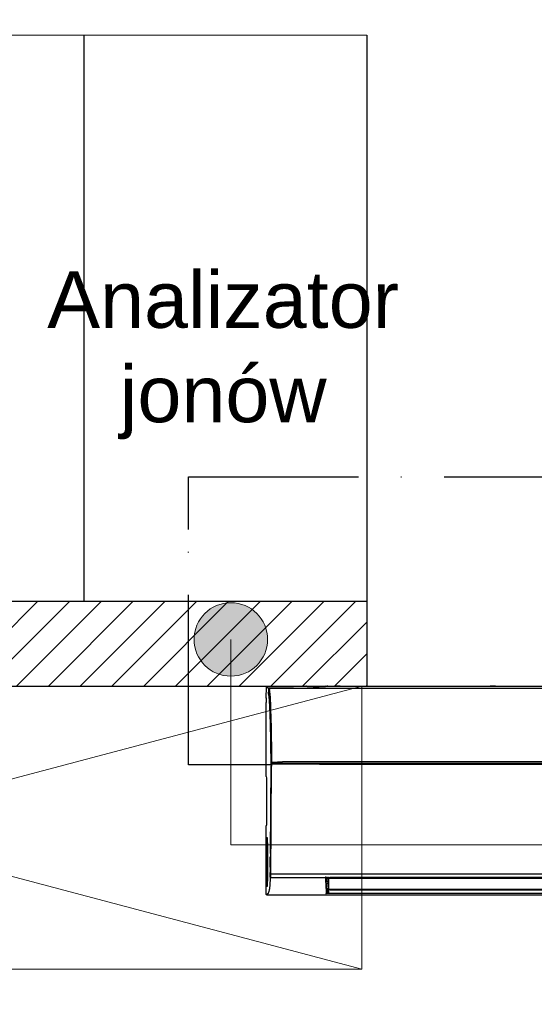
# Model space of a CAD drawing. Header units: millimetres. Extents: x 24385 to 79107, y -56478 to -23676.
# Tile 182 of 256: x 27135 to 27207, y -25763 to -25624. Entities that reach past the tile are written whole.
import ezdxf

# ---------------------------------------------------------------- set-up
doc = ezdxf.new("R2010")
doc.units = ezdxf.units.MM
doc.header["$LTSCALE"] = 2
doc.linetypes.add('ACAD_ISO10W100', pattern=[18, 12, -3, 0, -3])
for name, color, linetype, lineweight in [('0_OPIS', 7, 'Continuous', 13), ('3DPLAN_A_TABELKA POMIESZCZEŃ', 7, 'Continuous', 0), ('A_MEBLE', 9, 'Continuous', 5), ('A_TXT', 7, 'Continuous', 0), ('AW_MEB_KUCH', 23, 'Continuous', 0), ('Opisy', 7, 'Continuous', 13)]:
    doc.layers.add(name, color=color, linetype=linetype, lineweight=lineweight)
doc.layers.add('1', color=7, linetype='Continuous', true_color=0xffffff)
for name, color, linetype in [('3DPLAN_A_KRESKOWANIE 1', 253, 'Continuous'), ('3DPLAN_A_OPIS', 8, 'Continuous'), ('3DPLAN_K_NOŚNA', 7, 'Continuous'), ('IS_KLIM_urządzenia', 3, 'Continuous')]:
    doc.layers.add(name, color=color, linetype=linetype)
doc.layers.add('kanalizacja pod stropem skropliny', color=7, linetype='Continuous', lineweight=30, true_color=0x60bb04)
doc.styles.add('ARIAL', font='arial.ttf')

# ---------------------------------------------------------------- blocks, each defined once
blk = doc.blocks.new('scienna')
at = {"layer": '1', "color": 3, "linetype": 'Continuous'}
for p, q in [((37481.39, 3090.38), (37490.97, 3090.38)), ((37486.7, 3090.32), (37486.7, 3090.36)), ((37486.76, 3090.37), (37486.9, 3090.37)), ((37486.96, 3090.36), (37486.96, 3090.32)), ((37489.69, 3090.32), (37489.69, 3090.36)), ((37489.74, 3090.37), (37489.89, 3090.37)), ((37489.94, 3090.36), (37489.94, 3090.32)), ((37490.63, 3090.37), (37490.97, 3090.37)), ((37490.97, 3090.39), (37491.71, 3090.39)), ((37491.71, 3090.39), (37490.97, 3090.39)), ((37490.97, 3090.38), (37490.97, 3090.39)), ((37490.97, 3090.38), (37490.97, 3090.35)), ((37491.71, 3090.38), (37512.91, 3090.38)), ((37491.71, 3090.37), (37491.9, 3090.37)), ((37512.61, 3090.37), (37512.91, 3090.37)), ((37513.66, 3090.39), (37512.91, 3090.39)), ((37513.66, 3090.38), (37543.67, 3090.38)), ((37513.66, 3090.37), (37513.88, 3090.37)), ((37481.27, 3088.71), (37481.29, 3090.28)), ((37481.31, 3090.35), (37481.52, 3090.14)), ((37481.56, 3090), (37481.56, 3089.48)), ((37481.58, 3089.49), (37481.58, 3089.49)), ((37481.65, 3089.97), (37481.7, 3089.89)), ((37481.66, 3090.09), (37575.68, 3090.09)), ((37485.09, 3090.09), (37481.69, 3090.09)), ((37481.69, 3090.09), (37481.69, 3090.09)), ((37486.71, 3090.32), (37486.71, 3090.35)), ((37486.95, 3090.35), (37486.94, 3090.29)), ((37488.73, 3090.3), (37487.91, 3090.3)), ((37488.73, 3090.3), (37487.91, 3090.3)), ((37487.91, 3090.3), (37488.73, 3090.3)), ((37487.91, 3090.3), (37487.91, 3090.3)), ((37489.7, 3090.29), (37489.69, 3090.35)), ((37489.94, 3090.35), (37489.94, 3090.32)), ((37490.51, 3090.35), (37490.51, 3090.35)), ((37491.89, 3090.35), (37490.63, 3090.35)), ((37491.89, 3090.35), (37490.63, 3090.35)), ((37490.63, 3090.35), (37490.63, 3090.35)), ((37512.49, 3090.35), (37512.49, 3090.35)), ((37513.87, 3090.35), (37512.61, 3090.35)), ((37513.87, 3090.35), (37512.61, 3090.35)), ((37512.61, 3090.35), (37512.61, 3090.35)), ((37481.27, 3077.66), (37481.27, 3088.07)), ((37482.02, 3079.36), (37482.01, 3079.07)), ((37482.02, 3079.39), (37482.02, 3079.42)), ((37482.11, 3079.65), (37482.8, 3079.65)), ((37482.11, 3079.5), (37575.17, 3079.5)), ((37482.11, 3079.39), (37488.79, 3079.38)), ((37573.7, 3079.69), (37483.58, 3079.69)), ((37488.79, 3079.38), (37568.48, 3079.38)), ((37481.85, 3066.75), (37481.94, 3079.14)), ((37481.96, 3079.07), (37481.86, 3063.48)), ((37481.91, 3063.9), (37482.01, 3079.07)), ((37481.96, 3079.07), (37481.97, 3079.07)), ((37481.28, 3077.11), (37481.28, 3071.14)), ((37481.27, 3060.95), (37481.27, 3070.59)), ((37481.38, 3068.96), (37481.28, 3068.96)), ((37481.28, 3068.76), (37481.28, 3068.93)), ((37481.39, 3068.73), (37481.28, 3068.73)), ((37481.3, 3068.95), (37481.39, 3068.94)), ((37481.35, 3068.74), (37481.3, 3068.73)), ((37481.35, 3068.74), (37481.39, 3068.74)), ((37481.39, 3068.91), (37481.36, 3068.77)), ((37481.35, 3067.81), (37481.28, 3067.81)), ((37481.28, 3067.6), (37481.28, 3067.78)), ((37481.32, 3067.57), (37481.28, 3067.57)), ((37481.3, 3067.81), (37481.35, 3067.8)), ((37481.33, 3067.58), (37481.3, 3067.57)), ((37481.33, 3067.56), (37481.33, 3067.56)), ((37481.35, 3067.58), (37481.34, 3067.58)), ((37481.35, 3067.77), (37481.35, 3067.61)), ((37481.85, 3066.75), (37481.89, 3066.7)), ((37481.28, 3065.71), (37481.32, 3065.71)), ((37481.28, 3065.49), (37481.28, 3065.68)), ((37481.31, 3065.46), (37481.28, 3065.46)), ((37481.3, 3065.71), (37481.32, 3065.71)), ((37481.83, 3065.51), (37481.83, 3066.28)), ((37481.83, 3063.43), (37481.84, 3064.73)), ((37481.88, 3064.77), (37481.84, 3064.73)), ((37481.3, 3063.83), (37481.28, 3063.83)), ((37481.28, 3063.63), (37481.28, 3063.8)), ((37481.3, 3063.6), (37481.28, 3063.6)), ((37481.9, 3063.85), (37482, 3063.85)), ((37489.57, 3063.32), (37481.93, 3063.32)), ((37481.95, 3063.36), (37575.32, 3063.36)), ((37482, 3063.85), (37488.79, 3063.85)), ((37488.79, 3063.85), (37568.48, 3063.85)), ((37489.83, 3063.35), (37489.73, 3063.35)), ((37489.73, 3063.35), (37489.81, 3063.35)), ((37489.75, 3063.35), (37489.74, 3062.82)), ((37489.74, 3062.53), (37489.74, 3062.8)), ((37489.74, 3062.8), (37489.74, 3062.8)), ((37489.79, 3062.55), (37490.02, 3062.55)), ((37489.84, 3062.82), (37490.02, 3062.82)), ((37489.85, 3063.33), (37490.02, 3063.33)), ((37489.9, 3063.36), (37489.87, 3063.36)), ((37490.05, 3063.35), (37490.08, 3063.23)), ((37490.07, 3063.21), (37490.07, 3061.72)), ((37567.1, 3063.36), (37490.24, 3063.36)), ((37490.26, 3063.26), (37567.08, 3063.26)), ((37481.28, 3062.33), (37481.3, 3062.33)), ((37481.28, 3062.14), (37481.28, 3062.3)), ((37481.28, 3062.11), (37481.38, 3062.11)), ((37481.3, 3062.33), (37481.35, 3062.32)), ((37481.39, 3062.13), (37481.3, 3062.11)), ((37481.33, 3062.33), (37481.35, 3062.33)), ((37481.37, 3062.32), (37481.35, 3062.32)), ((37481.36, 3062.29), (37481.39, 3062.15)), ((37481.38, 3062.33), (37481.37, 3062.34)), ((37481.38, 3062.33), (37481.39, 3062.33)), ((37489.72, 3062.08), (37489.74, 3062.08)), ((37489.72, 3062.07), (37489.74, 3062.07)), ((37489.73, 3061.81), (37490.04, 3061.82)), ((37489.74, 3062.5), (37489.74, 3062.07)), ((37489.74, 3062.07), (37489.74, 3061.87)), ((37489.82, 3061.77), (37489.75, 3061.77)), ((37489.76, 3061.72), (37489.82, 3061.72)), ((37489.77, 3061.6), (37489.77, 3061.7)), ((37489.77, 3061.6), (37489.77, 3061.57)), ((37489.77, 3061.57), (37489.77, 3061.56)), ((37489.77, 3061.48), (37489.77, 3061.53)), ((37489.77, 3061.45), (37489.77, 3061.45)), ((37489.77, 3061.41), (37489.77, 3061.45)), ((37489.77, 3061.39), (37489.77, 3061.41)), ((37489.77, 3061.39), (37489.77, 3061.36)), ((37489.77, 3061.36), (37489.77, 3061.35)), ((37489.77, 3061.28), (37489.77, 3061.32)), ((37489.77, 3061.27), (37489.77, 3061.25)), ((37489.77, 3061.22), (37489.77, 3061.2)), ((37489.8, 3061.24), (37490.05, 3061.24)), ((37489.82, 3061.75), (37489.82, 3061.81)), ((37489.82, 3061.81), (37489.82, 3061.77)), ((37489.82, 3061.72), (37489.82, 3061.77)), ((37490.02, 3061.75), (37489.82, 3061.75)), ((37489.82, 3061.75), (37489.82, 3061.74)), ((37490.01, 3061.74), (37489.82, 3061.74)), ((37489.82, 3061.7), (37489.82, 3061.74)), ((37489.82, 3061.72), (37489.82, 3061.7)), ((37489.87, 3061.35), (37490.02, 3061.35)), ((37490.05, 3061.25), (37489.87, 3061.25)), ((37489.97, 3061.56), (37490.02, 3061.56)), ((37490.02, 3061.46), (37489.97, 3061.46)), ((37490.02, 3061.91), (37490.02, 3061.91)), ((37490.02, 3061.75), (37490.02, 3061.77)), ((37490.02, 3061.46), (37490.02, 3061.39)), ((37490.02, 3061.38), (37490.02, 3061.38)), ((37490.02, 3061.37), (37490.04, 3061.28)), ((37490.03, 3062.16), (37490.03, 3062.16)), ((37490.05, 3061.72), (37490.08, 3061.6)), ((37490.05, 3061.26), (37490.07, 3061.18)), ((37490.07, 3061.72), (37490.08, 3061.7)), ((37490.07, 3061.59), (37490.07, 3061.17)), ((37490.1, 3061.69), (37567.23, 3061.69)), ((37490.1, 3061.15), (37567.24, 3061.15)), ((37490.26, 3061.61), (37490.24, 3061.6)), ((37490.26, 3061.61), (37567.08, 3061.61)), ((37481.51, 3061.09), (37481.3, 3060.88)), ((37575.96, 3060.85), (37481.37, 3060.85)), ((37567.67, 3061.09), (37489.67, 3061.09)), ((37567.64, 3061.09), (37489.7, 3061.09)), ((37508.19, 3060.89), (37509.3, 3060.89)), ((37508.19, 3060.89), (37509.3, 3060.89)), ((37509.3, 3060.87), (37508.19, 3060.87)), ((37509.44, 3060.88), (37509.44, 3060.88))]:
    blk.add_line(p, q, dxfattribs=at)
for centre, radius, start, end in [((37481.35, 3067.56), 0.0299, 100.1241, 181.7582), ((37489.79, 3062.5), 0.0498, 90.4112, 170.8028), ((37481.34, 3062.36), 0.0299, 178.5911, 259.8945), ((37481.39, 3062.36), 0.0299, 177.7732, 259.8497)]:
    blk.add_arc(centre, radius, start, end, dxfattribs=at)
at = {"layer": '1', "color": 3, "linetype": 'Continuous', "extrusion": (0, 0, -1)}
for centre, major_axis, ratio, start_param, end_param in [((37481.38, 3090.28), (0.0932, 0.0356), 0.99063, 3.510727, 5.080838), ((37486.75, 3090.37), (0.0506, -0.0001), 0.026853, 1.495654, 4.787428), ((37486.91, 3090.37), (0.0506, 0.0001), 0.026853, 4.63735, 7.929124), ((37489.74, 3090.37), (0.0506, -0.0001), 0.026853, 1.495654, 4.787428), ((37489.89, 3090.37), (0.0506, 0.0001), 0.026853, 4.63735, 7.929124), ((37481.56, 3089.49), (0, 0.199), 0.026186, 3.178837, 4.693181), ((37490.63, 3090.35), (0.131, 0), 0.025826, 1.581407, 3.141096), ((37491.89, 3090.35), (0.131, 0), 0.025826, 0.000497, 1.560185), ((37512.61, 3090.35), (0.131, 0), 0.025826, 1.581407, 3.141096), ((37513.87, 3090.35), (0.131, 0), 0.025826, 0.000497, 1.560185), ((37481.34, 3088.07), (0, 2.49), 0.026186, 4.712389, 4.974188), ((37481.93, 3079.27), (0, 0.548), 0.026186, 1.344442, 1.822999), ((37481.27, 3077.66), (0, 0.0498), 0.026186, 3.232627, 4.712389), ((37481.27, 3077.11), (0, 0.498), 0.026186, 0.091035, 1.570796), ((37481.27, 3071.14), (0, 0.498), 0.026186, 1.570796, 3.050558), ((37481.27, 3070.59), (0, 0.0498), 0.026186, 4.712389, 6.192151), ((37481.28, 3068.93), (0, -0.0303), 0.026853, 1.586911, 3.163112), ((37481.28, 3068.76), (0, 0.0303), 0.026853, 3.120074, 4.696274), ((37481.36, 3068.77), (0.0068, 0.0315), 0.0247, 3.136269, 4.657709), ((37481.28, 3067.78), (0, -0.0303), 0.026853, 1.49579, 3.163112), ((37481.28, 3067.6), (0, 0.0303), 0.026853, 3.140843, 4.696274), ((37481.35, 3067.61), (0, 0.0303), 0.026853, 3.721747, 4.662998), ((37481.28, 3065.68), (0, -0.0303), 0.026853, 1.49579, 3.17409), ((37481.28, 3065.49), (0, 0.0303), 0.026853, 3.140843, 4.787396), ((37481.28, 3063.8), (0, -0.0303), 0.026853, 1.586911, 3.163112), ((37481.28, 3063.63), (0, 0.0303), 0.026853, 3.120074, 4.696274), ((37489.87, 3063.41), (0.0272, -0.0419), 0.986713, 0.581937, 0.946749), ((37489.85, 3063.62), (0, 0.299), 0.014546, 3.106676, 3.200893), ((37489.9, 3063.41), (0.0011, -0.0498), 0.489612, 0.045922, 0.281487), ((37481.28, 3062.3), (0, -0.0303), 0.026853, 1.586911, 3.17409), ((37481.28, 3062.14), (0, 0.0303), 0.026853, 3.140843, 4.696274), ((37481.36, 3062.29), (0.0068, -0.0315), 0.0247, 1.625476, 3.146917), ((37489.97, 3061.56), (0.199, 0), 0.034921, 1.570796, 3.115684), ((37489.97, 3061.45), (0.199, 0), 0.034921, 3.167501, 4.712389), ((37489.87, 3061.35), (0.0996, 0), 0.034921, 1.570796, 3.109127), ((37489.87, 3061.24), (0.0996, 0), 0.034921, 3.20865, 4.707044), ((37489.77, 3061.22), (0, 0.0299), 0.008727, 4.712389, 7.853982), ((37490.06, 3061.57), (0.299, 0), 0.034921, 1.729444, 2.225224), ((37490.06, 3061.36), (0.299, 0), 0.034921, 1.710997, 2.225224), ((37490.08, 3061.78), (0.0207, -0.0996), 0.029081, 6.144074, 6.494044), ((37508.19, 3060.88), (0.152, 0), 0.025788, 3.14159, 4.707839), ((37509.3, 3060.88), (0.152, 0), 0.025788, 4.716939, 6.283188)]:
    blk.add_ellipse(centre, major_axis=major_axis, ratio=ratio, start_param=start_param, end_param=end_param, dxfattribs=at)
at = {"layer": '1', "color": 3, "linetype": 'Continuous'}
for centre, major_axis, ratio, start_param, end_param in [((37481.63, 3089.36), (0.0429, 0.0252), 0.998669, 2.598988, 3.515641), ((37488.73, 3090.27), (0, 0.0299), 0.000004, 6.257005, 7.679449), ((37492.02, 3090.32), (0.0299, -0.0006), 0.999657, 1.590287, 1.873037), ((37514, 3090.32), (0.0299, -0.0006), 0.999657, 1.590287, 1.873037), ((37481.4, 3068.71), (0, 0.0299), 0.999658, 0.174696, 1.570869), ((37481.89, 3063.4), (0.0169, 0.0106), 0.3931, 3.146815, 3.538182), ((37490.06, 3063.33), (0.0201, -0.0221), 0.993138, 3.140182, 3.786846), ((37481.37, 3062.36), (0, -0.0299), 0.999657, 4.711785, 6.107988), ((37481.39, 3062.36), (0.0299, -0.0012), 0.829262, 3.141584, 3.18845), ((37481.4, 3062.36), (0, -0.0299), 0.999657, 4.711887, 6.10809), ((37490.05, 3061.77), (-0.0297, 0.0034), 0.988946, 4.960853, 6.283676), ((37490.05, 3061.76), (-0.0297, 0.0032), 0.988969, 6.280689, 6.337499), ((37490.1, 3061.72), (0.0267, 0.0135), 0.973947, 2.957503, 4.255332), ((37490.1, 3061.18), (-0.0299, 0.0004), 0.999841, 0.27606, 1.583879)]:
    blk.add_ellipse(centre, major_axis=major_axis, ratio=ratio, start_param=start_param, end_param=end_param, dxfattribs=at)
at = {"layer": '1', "color": 3, "linetype": 'Continuous', "extrusion": (-1.2326e-32, -1.03566e-16, -1)}
blk.add_ellipse((37481.37, 3060.95), major_axis=(-0.0705, -0.0705), ratio=0.999315, start_param=5.49813, end_param=7.068241, dxfattribs=at)
at = {"layer": '1', "color": 3, "linetype": 'Continuous'}
for points, knots in [([(37491.71, 3090.39), (37491.71, 3090.39), (37491.71, 3090.39), (37491.71, 3090.38), (37491.71, 3090.38), (37491.71, 3090.38)], [0, 0, 0, 0, 0.72897, 0.72897, 1, 1, 1, 1]), ([(37512.91, 3090.38), (37512.91, 3090.38), (37512.91, 3090.38), (37512.91, 3090.38), (37512.91, 3090.38), (37512.91, 3090.39), (37512.91, 3090.39), (37512.91, 3090.39)], [0, 0, 0, 0, 0.254607, 0.254607, 0.509215, 0.509215, 1, 1, 1, 1]), ([(37512.91, 3090.38), (37512.91, 3090.38), (37512.91, 3090.38), (37512.91, 3090.37), (37512.91, 3090.37), (37512.91, 3090.36), (37512.91, 3090.36), (37512.91, 3090.35), (37512.91, 3090.35), (37512.91, 3090.35)], [0, 0, 0, 0, 0.141039, 0.141039, 0.460002, 0.460002, 0.778965, 0.778965, 1, 1, 1, 1]), ([(37513.66, 3090.39), (37513.66, 3090.39), (37513.66, 3090.39), (37513.66, 3090.39), (37513.66, 3090.39), (37513.66, 3090.39), (37513.66, 3090.38), (37513.66, 3090.38)], [0, 0, 0, 0, 0.2545, 0.2545, 0.509, 0.509, 1, 1, 1, 1]), ([(37481.56, 3090), (37481.56, 3090.01), (37481.56, 3090.02), (37481.57, 3090.04), (37481.57, 3090.05), (37481.59, 3090.07), (37481.6, 3090.07), (37481.61, 3090.09), (37481.63, 3090.09), (37481.64, 3090.09), (37481.65, 3090.09), (37481.66, 3090.09)], [0, 0, 0, 0, 0.210708, 0.210708, 0.428394, 0.428394, 0.645764, 0.645764, 0.862773, 0.862773, 1, 1, 1, 1]), ([(37481.94, 3079.4), (37481.94, 3080.28), (37481.93, 3081.12), (37481.9, 3082.76), (37481.89, 3083.56), (37481.87, 3084.65), (37481.86, 3085), (37481.84, 3085.66), (37481.83, 3085.97), (37481.8, 3086.85), (37481.78, 3087.34), (37481.74, 3088.15), (37481.71, 3088.46), (37481.67, 3088.91), (37481.64, 3089.06), (37481.6, 3089.22), (37481.58, 3089.26), (37481.56, 3089.29)], [0, 0, 0, 0, 0.142614, 0.142614, 0.292342, 0.292342, 0.367205, 0.367205, 0.442069, 0.442069, 0.591797, 0.591797, 0.741524, 0.741524, 0.891252, 0.891252, 1, 1, 1, 1]), ([(37481.58, 3089.49), (37481.58, 3089.47), (37481.58, 3089.46), (37481.58, 3089.43), (37481.58, 3089.42), (37481.58, 3089.39), (37481.58, 3089.38), (37481.58, 3089.37), (37481.58, 3089.36), (37481.58, 3089.36), (37481.58, 3089.36), (37481.58, 3089.36)], [0, 0, 0, 0, 0.221109, 0.221109, 0.442219, 0.442219, 0.663324, 0.663324, 0.884477, 0.884477, 1, 1, 1, 1]), ([(37481.58, 3089.36), (37481.59, 3089.35), (37481.59, 3089.35), (37481.6, 3089.33), (37481.61, 3089.31), (37481.62, 3089.29)], [0, 0, 0, 0, 0.109547, 0.109547, 1, 1, 1, 1]), ([(37481.6, 3090.04), (37481.59, 3090.02), (37481.59, 3090.01), (37481.59, 3090), (37481.59, 3089.99), (37481.59, 3089.99), (37481.59, 3089.99), (37481.59, 3089.99)], [0, 0, 0, 0, 0.804426, 0.804426, 0.988726, 0.988726, 1, 1, 1, 1]), ([(37481.69, 3090.09), (37481.68, 3090.09), (37481.67, 3090.09), (37481.65, 3090.08), (37481.65, 3090.08), (37481.63, 3090.07), (37481.62, 3090.07), (37481.61, 3090.05), (37481.6, 3090.04), (37481.6, 3090.04)], [0, 0, 0, 0, 0.220108, 0.220108, 0.42634, 0.42634, 0.716961, 0.716961, 1, 1, 1, 1]), ([(37481.72, 3090.01), (37481.72, 3090.01), (37481.72, 3090.01), (37481.71, 3090.01), (37481.71, 3090.01), (37481.69, 3090.01), (37481.68, 3090), (37481.66, 3089.99), (37481.65, 3089.98), (37481.64, 3089.97), (37481.63, 3089.96), (37481.63, 3089.94), (37481.62, 3089.92), (37481.62, 3089.91)], [0, 0, 0, 0, 0.026404, 0.026404, 0.133633, 0.133633, 0.350239, 0.350239, 0.566831, 0.566831, 0.783415, 0.783415, 1, 1, 1, 1]), ([(37481.62, 3089.29), (37481.62, 3089.33), (37481.62, 3089.38), (37481.62, 3089.49), (37481.62, 3089.55), (37481.62, 3089.72), (37481.62, 3089.82), (37481.62, 3089.91)], [0, 0, 0, 0, 0.215513, 0.215513, 0.533202, 0.533202, 1, 1, 1, 1]), ([(37481.62, 3089.29), (37481.62, 3089.28), (37481.62, 3089.27), (37481.63, 3089.24), (37481.64, 3089.23), (37481.64, 3089.21), (37481.64, 3089.21), (37481.64, 3089.2)], [0, 0, 0, 0, 0.405734, 0.405734, 0.811452, 0.811452, 1, 1, 1, 1]), ([(37481.64, 3089.2), (37481.65, 3089.25), (37481.65, 3089.31), (37481.66, 3089.43), (37481.66, 3089.49), (37481.67, 3089.65), (37481.67, 3089.74), (37481.67, 3089.83)], [0, 0, 0, 0, 0.253857, 0.253857, 0.570119, 0.570119, 1, 1, 1, 1]), ([(37481.64, 3089.2), (37481.68, 3089.05), (37481.72, 3088.79), (37481.77, 3088.08), (37481.78, 3087.8), (37481.82, 3087.12), (37481.83, 3086.73), (37481.86, 3085.87), (37481.87, 3085.4), (37481.9, 3084.38), (37481.91, 3083.83), (37481.93, 3082.66), (37481.94, 3082.06), (37481.95, 3080.8), (37481.96, 3080.15), (37481.97, 3079.46)], [0, 0, 0, 0, 0.25, 0.25, 0.375, 0.375, 0.5, 0.5, 0.625, 0.625, 0.75, 0.75, 0.875, 0.875, 1, 1, 1, 1]), ([(37481.77, 3089.92), (37481.77, 3089.92), (37481.77, 3089.92), (37481.76, 3089.92), (37481.76, 3089.92), (37481.74, 3089.92), (37481.73, 3089.92), (37481.71, 3089.91), (37481.71, 3089.9), (37481.69, 3089.88), (37481.69, 3089.87), (37481.68, 3089.85), (37481.67, 3089.84), (37481.67, 3089.83)], [0, 0, 0, 0, 0.027072, 0.027072, 0.113442, 0.113442, 0.335097, 0.335097, 0.556736, 0.556736, 0.778368, 0.778368, 1, 1, 1, 1]), ([(37481.69, 3089.88), (37481.69, 3089.85), (37481.7, 3089.81), (37481.73, 3089.63), (37481.75, 3089.42), (37481.8, 3088.82), (37481.82, 3088.44), (37481.86, 3087.5), (37481.88, 3086.93), (37481.92, 3085.67), (37481.94, 3084.97), (37481.96, 3083.83), (37481.97, 3083.43), (37481.98, 3082.61), (37481.98, 3082.2), (37482, 3081.34), (37482, 3080.91), (37482.01, 3080.19), (37482.01, 3079.91), (37482.01, 3079.63)], [0, 0, 0, 0, 0.044433, 0.044433, 0.209088, 0.209088, 0.373742, 0.373742, 0.538396, 0.538396, 0.703051, 0.703051, 0.785378, 0.785378, 0.867705, 0.867705, 0.950032, 0.950032, 1, 1, 1, 1]), ([(37487.91, 3090.3), (37487.59, 3090.3), (37487.27, 3090.3), (37486.81, 3090.31), (37486.68, 3090.32), (37486.68, 3090.33)], [0, 0, 0, 0, 0.5, 0.5, 1, 1, 1, 1]), ([(37489.97, 3090.33), (37489.97, 3090.32), (37489.84, 3090.31), (37489.38, 3090.3), (37489.06, 3090.3), (37488.73, 3090.3)], [0, 0, 0, 0, 0.5, 0.5, 1, 1, 1, 1]), ([(37481.97, 3079.46), (37481.97, 3079.46), (37481.97, 3079.45), (37481.97, 3079.45), (37481.97, 3079.44), (37481.97, 3079.44)], [0, 0, 0, 0, 0.416689, 0.416689, 1, 1, 1, 1]), ([(37481.97, 3079.44), (37481.97, 3079.43), (37481.97, 3079.43), (37481.97, 3079.42), (37481.97, 3079.42), (37481.97, 3079.42)], [0, 0, 0, 0, 0.684147, 0.684147, 1, 1, 1, 1]), ([(37482.11, 3079.65), (37482.09, 3079.65), (37482.08, 3079.65), (37482.06, 3079.65), (37482.05, 3079.64), (37482.03, 3079.64), (37482.03, 3079.64), (37482.02, 3079.63), (37482.01, 3079.63), (37482.01, 3079.63), (37482.01, 3079.63), (37482.01, 3079.63), (37482.01, 3079.63), (37482.01, 3079.63)], [0, 0, 0, 0, 0.224103, 0.224103, 0.448205, 0.448205, 0.672308, 0.672308, 0.896412, 0.896412, 0.939569, 0.939569, 1, 1, 1, 1]), ([(37482.83, 3079.66), (37482.82, 3079.65), (37482.82, 3079.65), (37482.82, 3079.65), (37482.82, 3079.65), (37482.81, 3079.65), (37482.81, 3079.65), (37482.8, 3079.65)], [0, 0, 0, 0, 0.314057, 0.314057, 0.422359, 0.422359, 1, 1, 1, 1]), ([(37482.83, 3079.66), (37482.84, 3079.66), (37482.85, 3079.66), (37482.87, 3079.66), (37482.88, 3079.66), (37482.91, 3079.66), (37482.94, 3079.67), (37483, 3079.67), (37483.05, 3079.67), (37483.18, 3079.68), (37483.27, 3079.69), (37483.43, 3079.69), (37483.51, 3079.69), (37483.58, 3079.69)], [0, 0, 0, 0, 0.044216, 0.044216, 0.088431, 0.088431, 0.176862, 0.176862, 0.353724, 0.353724, 0.707448, 0.707448, 1, 1, 1, 1]), ([(37481.38, 3068.98), (37481.38, 3068.98), (37481.39, 3068.93), (37481.4, 3068.74), (37481.41, 3068.6), (37481.42, 3068.05), (37481.43, 3067.54), (37481.43, 3067.01)], [0, 0, 0, 0, 0.244832, 0.244832, 0.496555, 0.496555, 1, 1, 1, 1]), ([(37481.42, 3066.95), (37481.42, 3067.42), (37481.42, 3067.88), (37481.4, 3068.36), (37481.4, 3068.49), (37481.39, 3068.66), (37481.38, 3068.7), (37481.38, 3068.71)], [0, 0, 0, 0, 0.503414, 0.503414, 0.755121, 0.755121, 1, 1, 1, 1]), ([(37481.33, 3067.56), (37481.33, 3067.4), (37481.33, 3067.18), (37481.34, 3066.71), (37481.34, 3066.45), (37481.33, 3065.99), (37481.33, 3065.79), (37481.32, 3065.51), (37481.31, 3065.43), (37481.3, 3065.43)], [0, 0, 0, 0, 0.25, 0.25, 0.5, 0.5, 0.75, 0.75, 1, 1, 1, 1]), ([(37481.34, 3067.84), (37481.35, 3067.84), (37481.36, 3067.68), (37481.38, 3067.14), (37481.38, 3066.76), (37481.38, 3066.36)], [0, 0, 0, 0, 0.5, 0.5, 1, 1, 1, 1]), ([(37481.38, 3066.29), (37481.38, 3066.64), (37481.37, 3066.96), (37481.36, 3067.43), (37481.35, 3067.56), (37481.34, 3067.56)], [0, 0, 0, 0, 0.5, 0.5, 1, 1, 1, 1]), ([(37481.85, 3066.75), (37481.85, 3066.75), (37481.85, 3066.74), (37481.85, 3066.74), (37481.85, 3066.74), (37481.85, 3066.73), (37481.86, 3066.72), (37481.86, 3066.71), (37481.87, 3066.71), (37481.87, 3066.7), (37481.88, 3066.7), (37481.88, 3066.7)], [0, 0, 0, 0, 0.060486, 0.060486, 0.262447, 0.262447, 0.561528, 0.561528, 0.8606, 0.8606, 1, 1, 1, 1]), ([(37481.84, 3064.73), (37481.83, 3064.78), (37481.83, 3064.89), (37481.83, 3065.18), (37481.83, 3065.35), (37481.83, 3065.51)], [0, 0, 0, 0, 0.5, 0.5, 1, 1, 1, 1]), ([(37481.43, 3064.02), (37481.43, 3063.49), (37481.42, 3062.99), (37481.41, 3062.46), (37481.4, 3062.32), (37481.39, 3062.13), (37481.38, 3062.08), (37481.37, 3062.08)], [0, 0, 0, 0, 0.5, 0.5, 0.75, 0.75, 1, 1, 1, 1]), ([(37481.38, 3062.36), (37481.39, 3062.36), (37481.4, 3062.54), (37481.42, 3063.17), (37481.42, 3063.61), (37481.42, 3064.08)], [0, 0, 0, 0, 0.496919, 0.496919, 1, 1, 1, 1]), ([(37481.3, 3063.85), (37481.3, 3063.85), (37481.31, 3063.8), (37481.31, 3063.61), (37481.32, 3063.48), (37481.32, 3063.16), (37481.32, 3062.98), (37481.32, 3062.64), (37481.32, 3062.49), (37481.31, 3062.36)], [0, 0, 0, 0, 0.25, 0.25, 0.5, 0.5, 0.75, 0.75, 1, 1, 1, 1]), ([(37481.3, 3062.33), (37481.3, 3062.34), (37481.31, 3062.4), (37481.31, 3062.64), (37481.31, 3062.8), (37481.31, 3063.13), (37481.31, 3063.3), (37481.31, 3063.53), (37481.3, 3063.6), (37481.3, 3063.6)], [0, 0, 0, 0, 0.248172, 0.248172, 0.499695, 0.499695, 0.751218, 0.751218, 1, 1, 1, 1]), ([(37481.34, 3062.34), (37481.35, 3062.38), (37481.36, 3062.52), (37481.37, 3062.96), (37481.38, 3063.27), (37481.38, 3063.59)], [0, 0, 0, 0, 0.489702, 0.489702, 1, 1, 1, 1]), ([(37481.83, 3063.4), (37481.81, 3063.02), (37481.79, 3062.7), (37481.74, 3062.06), (37481.72, 3061.8), (37481.66, 3061.41), (37481.63, 3061.29), (37481.57, 3061.15), (37481.54, 3061.12), (37481.51, 3061.09)], [0, 0, 0, 0, 0.1995, 0.1995, 0.47233, 0.47233, 0.74516, 0.74516, 1, 1, 1, 1]), ([(37481.93, 3063.32), (37481.92, 3063.32), (37481.91, 3063.32), (37481.9, 3063.32), (37481.89, 3063.33), (37481.87, 3063.34), (37481.86, 3063.34), (37481.85, 3063.36), (37481.84, 3063.38), (37481.83, 3063.4), (37481.83, 3063.42), (37481.83, 3063.43)], [0, 0, 0, 0, 0.135028, 0.135028, 0.296216, 0.296216, 0.487715, 0.487715, 0.7324, 0.7324, 1, 1, 1, 1]), ([(37481.86, 3063.48), (37481.86, 3063.48), (37481.86, 3063.48), (37481.86, 3063.48), (37481.86, 3063.48), (37481.86, 3063.49), (37481.86, 3063.49), (37481.86, 3063.49), (37481.86, 3063.49), (37481.86, 3063.49)], [0, 0, 0, 0, 0.082506, 0.082506, 0.55516, 0.55516, 0.896134, 0.896134, 1, 1, 1, 1]), ([(37481.86, 3063.49), (37481.86, 3063.49), (37481.86, 3063.49), (37481.86, 3063.48), (37481.86, 3063.48), (37481.86, 3063.46), (37481.86, 3063.44), (37481.87, 3063.41), (37481.87, 3063.4), (37481.88, 3063.39)], [0, 0, 0, 0, 0.006399, 0.006399, 0.06266, 0.06266, 0.61915, 0.61915, 1, 1, 1, 1]), ([(37489.66, 3063.43), (37489.66, 3063.42), (37489.66, 3063.41), (37489.65, 3063.39), (37489.65, 3063.37), (37489.63, 3063.35), (37489.62, 3063.34), (37489.61, 3063.33), (37489.6, 3063.33), (37489.58, 3063.32), (37489.57, 3063.32), (37489.57, 3063.32)], [0, 0, 0, 0, 0.200268, 0.200268, 0.47949, 0.47949, 0.690062, 0.690062, 0.861062, 0.861062, 1, 1, 1, 1]), ([(37489.66, 3063.36), (37489.67, 3063), (37489.68, 3062.69), (37489.69, 3062.06), (37489.7, 3061.8), (37489.72, 3061.41), (37489.73, 3061.29), (37489.75, 3061.19), (37489.75, 3061.16), (37489.75, 3061.15)], [0, 0, 0, 0, 0.226741, 0.226741, 0.547425, 0.547425, 0.86811, 0.86811, 1, 1, 1, 1]), ([(37489.72, 3063.35), (37489.72, 3063.35), (37489.72, 3063.35), (37489.72, 3063.35), (37489.72, 3063.35), (37489.72, 3063.35), (37489.73, 3063.35), (37489.73, 3063.35)], [0, 0, 0, 0, 0.019855, 0.019855, 0.219261, 0.219261, 1, 1, 1, 1]), ([(37489.79, 3062.81), (37489.78, 3062.81), (37489.78, 3062.81), (37489.77, 3062.81), (37489.76, 3062.81), (37489.76, 3062.81), (37489.75, 3062.81), (37489.75, 3062.8), (37489.75, 3062.8), (37489.75, 3062.8)], [0, 0, 0, 0, 0.236426, 0.236426, 0.495743, 0.495743, 0.815586, 0.815586, 1, 1, 1, 1]), ([(37489.8, 3063.36), (37489.8, 3063.36), (37489.8, 3063.35), (37489.81, 3063.34), (37489.82, 3063.33), (37489.84, 3063.33), (37489.85, 3063.33), (37489.85, 3063.33)], [0, 0, 0, 0, 0.134723, 0.330868, 0.555479, 0.814618, 1, 1, 1, 1]), ([(37489.8, 3062.82), (37489.81, 3062.82), (37489.81, 3062.82), (37489.83, 3062.82), (37489.83, 3062.82), (37489.84, 3062.82), (37489.84, 3062.82), (37489.84, 3062.82)], [0, 0, 0, 0, 0.559453, 0.559453, 0.994545, 0.994545, 1, 1, 1, 1]), ([(37490.03, 3063.34), (37490.03, 3063.34), (37490.02, 3063.34), (37490.02, 3063.33), (37490.02, 3063.33)], [0, 0, 0, 0, 0.500321, 1, 1, 1, 1]), ([(37490.02, 3062.18), (37490.02, 3062.18), (37490.02, 3062.28), (37490.02, 3062.42), (37490.02, 3062.63), (37490.02, 3062.72), (37490.02, 3062.77)], [0, 0, 0, 0, 0.003254, 0.577298, 0.77466, 1, 1, 1, 1]), ([(37490.04, 3063.34), (37490.04, 3063.34), (37490.04, 3063.35), (37490.06, 3063.35), (37490.07, 3063.35), (37490.1, 3063.35), (37490.12, 3063.35), (37490.16, 3063.36), (37490.18, 3063.36), (37490.22, 3063.36), (37490.23, 3063.36), (37490.24, 3063.36)], [0, 0, 0, 0, 0.220138, 0.220138, 0.440124, 0.440124, 0.662525, 0.662525, 0.891214, 0.891214, 1, 1, 1, 1]), ([(37490.08, 3063.2), (37490.08, 3063.2), (37490.08, 3063.21), (37490.09, 3063.22), (37490.11, 3063.23), (37490.13, 3063.24), (37490.15, 3063.25), (37490.19, 3063.26), (37490.21, 3063.26), (37490.24, 3063.26), (37490.25, 3063.26), (37490.26, 3063.26)], [0, 0, 0, 0, 0.122185, 0.122185, 0.393234, 0.393234, 0.644996, 0.644996, 0.881734, 0.881734, 1, 1, 1, 1]), ([(37481.34, 3062.33), (37481.35, 3062.33), (37481.37, 3062.33), (37481.38, 3062.32), (37481.39, 3062.32), (37481.39, 3062.32)], [0, 0, 0, 0, 0.771811, 0.771811, 1, 1, 1, 1]), ([(37489.67, 3061.09), (37489.67, 3061.09), (37489.67, 3061.09), (37489.68, 3061.09), (37489.69, 3061.09), (37489.71, 3061.1), (37489.72, 3061.11), (37489.74, 3061.12), (37489.75, 3061.13), (37489.76, 3061.15), (37489.76, 3061.16), (37489.76, 3061.17), (37489.76, 3061.17), (37489.77, 3061.18), (37489.77, 3061.18), (37489.77, 3061.19)], [0, 0, 0, 0, 0.003503, 0.003503, 0.228628, 0.228628, 0.524494, 0.524494, 0.730547, 0.730547, 0.867369, 0.867369, 0.885867, 0.885867, 1, 1, 1, 1]), ([(37490.02, 3061.69), (37490, 3061.69), (37489.98, 3061.69), (37489.93, 3061.69), (37489.9, 3061.69), (37489.85, 3061.7), (37489.83, 3061.7), (37489.79, 3061.7), (37489.78, 3061.7), (37489.77, 3061.7), (37489.77, 3061.7), (37489.77, 3061.7)], [0, 0, 0, 0, 0.136462, 0.136462, 0.374432, 0.374432, 0.612441, 0.612441, 0.850535, 0.850535, 1, 1, 1, 1]), ([(37490.02, 3061.76), (37490.02, 3061.76), (37490.02, 3061.76), (37490.02, 3061.76), (37490.02, 3061.76), (37490.02, 3061.77), (37490.02, 3061.77), (37490.02, 3061.77)], [0, 0, 0, 0, 0.072142, 0.072142, 0.999909, 0.999909, 1, 1, 1, 1]), ([(37490.03, 3061.75), (37490.02, 3061.75), (37490.02, 3061.75), (37490.02, 3061.75), (37490.02, 3061.75), (37490.02, 3061.75)], [0, 0, 0, 0, 0.57886, 0.57886, 1, 1, 1, 1]), ([(37490.02, 3061.39), (37490.02, 3061.4), (37490.02, 3061.43), (37490.02, 3061.48), (37490.02, 3061.51), (37490.02, 3061.53)], [0, 0, 0, 0, 0.524946, 0.746751, 1, 1, 1, 1]), ([(37490.04, 3061.73), (37490.04, 3061.73), (37490.04, 3061.73), (37490.03, 3061.74), (37490.03, 3061.74), (37490.03, 3061.75), (37490.03, 3061.75), (37490.03, 3061.75)], [0, 0, 0, 0, 0.202014, 0.202014, 0.920503, 0.920503, 1, 1, 1, 1]), ([(37490.04, 3061.73), (37490.04, 3061.72), (37490.04, 3061.72), (37490.06, 3061.72), (37490.06, 3061.71), (37490.07, 3061.71)], [0, 0, 0, 0, 0.66466, 0.66466, 1, 1, 1, 1]), ([(37490.07, 3061.71), (37490.06, 3061.72), (37490.05, 3061.72), (37490.04, 3061.72), (37490.04, 3061.73), (37490.04, 3061.73)], [0, 0, 0, 0, 0.596451, 0.596451, 1, 1, 1, 1]), ([(37490.07, 3061.71), (37490.07, 3061.71), (37490.07, 3061.71), (37490.07, 3061.71), (37490.07, 3061.71), (37490.07, 3061.72), (37490.07, 3061.72), (37490.07, 3061.72)], [0, 0, 0, 0, 0.000115, 0.000115, 0.829206, 0.829206, 1, 1, 1, 1]), ([(37490.08, 3061.7), (37490.08, 3061.7), (37490.08, 3061.7), (37490.08, 3061.69), (37490.09, 3061.69), (37490.1, 3061.69), (37490.1, 3061.69), (37490.1, 3061.69)], [0, 0, 0, 0, 0.196493, 0.360411, 0.569098, 0.809558, 1, 1, 1, 1])]:
    blk.add_open_spline(points, degree=3, knots=knots, dxfattribs=at)
for points, degree in [([(37491.71, 3090.35), (37491.71, 3090.36), (37491.71, 3090.37), (37491.71, 3090.38)], 3), ([(37513.66, 3090.39), (37512.91, 3090.39)], 1), ([(37513.66, 3090.38), (37513.66, 3090.37), (37513.66, 3090.36), (37513.66, 3090.35)], 3), ([(37481.52, 3090.14), (37481.54, 3090.12), (37481.56, 3090.1), (37481.58, 3090.06)], 3), ([(37481.59, 3089.99), (37481.58, 3089.49)], 1), ([(37481.59, 3089.33), (37481.59, 3089.33), (37481.59, 3089.33)], 2), ([(37481.61, 3090.05), (37481.62, 3090.03), (37481.63, 3090), (37481.64, 3089.97)], 3), ([(37481.62, 3089.91), (37481.62, 3089.91), (37481.62, 3089.91), (37481.62, 3089.91)], 3), ([(37481.64, 3089.2), (37481.64, 3089.2), (37481.64, 3089.2), (37481.64, 3089.2)], 3), ([(37481.67, 3089.83), (37481.67, 3089.83), (37481.67, 3089.83), (37481.67, 3089.83)], 3), ([(37481.96, 3079.42), (37481.96, 3079.41)], 1), ([(37481.97, 3079.44), (37481.97, 3079.34), (37481.97, 3079.23), (37481.97, 3079.12)], 3), ([(37482.01, 3079.27), (37482, 3079.27), (37481.98, 3079.27), (37481.97, 3079.26)], 3), ([(37482.01, 3079.53), (37482.01, 3079.56), (37482.01, 3079.6), (37482.01, 3079.63)], 3), ([(37482.01, 3079.47), (37482.01, 3079.48), (37482.01, 3079.5), (37482.01, 3079.52)], 3), ([(37482.01, 3079.4), (37482.01, 3079.42), (37482.01, 3079.44), (37482.01, 3079.47)], 3), ([(37482.11, 3079.65), (37482.11, 3079.65), (37482.11, 3079.65), (37482.11, 3079.65)], 3), ([(37481.97, 3079.12), (37481.97, 3079.11), (37481.97, 3079.09), (37481.97, 3079.07)], 3), ([(37481.43, 3067.01), (37481.43, 3066.01), (37481.43, 3065.01), (37481.43, 3064.02)], 3), ([(37481.38, 3066.36), (37481.39, 3065.44), (37481.39, 3064.52), (37481.38, 3063.6)], 3), ([(37481.38, 3063.6), (37481.38, 3063.1), (37481.38, 3062.64), (37481.36, 3062.36)], 3), ([(37481.86, 3063.43), (37481.88, 3063.57), (37481.89, 3063.72), (37481.91, 3063.88)], 3), ([(37481.88, 3063.39), (37481.88, 3063.38), (37481.88, 3063.38)], 2), ([(37481.89, 3063.38), (37481.9, 3063.38)], 1), ([(37481.9, 3063.91), (37481.9, 3063.89), (37481.9, 3063.87), (37481.9, 3063.85)], 3), ([(37481.9, 3063.38), (37481.92, 3063.36), (37481.95, 3063.36)], 2), ([(37489.71, 3062.29), (37489.7, 3062.53), (37489.69, 3062.87), (37489.68, 3063.36)], 3), ([(37490.04, 3063.34), (37490.03, 3063.34), (37490.03, 3063.33), (37490.02, 3063.33)], 3), ([(37490.02, 3063.33), (37490.02, 3063.33), (37490.02, 3063.32), (37490.02, 3063.31)], 3), ([(37490.02, 3062.85), (37490.02, 3062.99), (37490.02, 3063.14), (37490.02, 3063.31)], 3), ([(37490.02, 3062.85), (37490.02, 3062.8), (37490.02, 3062.74), (37490.03, 3062.66)], 3), ([(37490.03, 3062.66), (37490.05, 3062.58), (37490.05, 3062.51), (37490.05, 3062.47)], 3), ([(37489.77, 3061.7), (37489.75, 3061.75), (37489.74, 3061.82), (37489.72, 3062.03)], 3), ([(37489.74, 3062.51), (37489.74, 3062.5), (37489.74, 3062.5), (37489.74, 3062.5)], 3), ([(37490.02, 3062.15), (37490.02, 3062.16), (37490.02, 3062.17), (37490.02, 3062.18)], 3), ([(37490.02, 3061.92), (37490.02, 3061.98), (37490.02, 3062.05), (37490.02, 3062.13)], 3), ([(37490.02, 3061.91), (37490.07, 3061.72)], 1), ([(37490.02, 3061.77), (37490.02, 3061.77), (37490.02, 3061.77)], 2), ([(37490.02, 3061.77), (37490.02, 3061.77), (37490.02, 3061.77)], 2), ([(37490.02, 3061.75), (37490.02, 3061.76), (37490.02, 3061.75), (37490.02, 3061.75)], 3), ([(37490.02, 3061.76), (37490.02, 3061.75)], 1), ([(37490.04, 3061.73), (37490.03, 3061.73), (37490.03, 3061.74), (37490.02, 3061.75)], 3), ([(37490.02, 3061.56), (37490.02, 3061.61), (37490.02, 3061.67), (37490.02, 3061.75)], 3), ([(37490.02, 3061.75), (37490.02, 3061.75)], 1), ([(37490.02, 3061.56), (37490.02, 3061.54), (37490.02, 3061.51), (37490.03, 3061.45)], 3), ([(37490.02, 3061.37), (37490.02, 3061.37), (37490.02, 3061.37), (37490.02, 3061.38)], 3), ([(37490.03, 3061.32), (37490.02, 3061.36), (37490.02, 3061.38), (37490.02, 3061.38)], 3), ([(37490.02, 3061.38), (37490.02, 3061.38), (37490.03, 3061.36), (37490.04, 3061.32)], 3), ([(37490.02, 3061.38), (37490.02, 3061.38), (37490.02, 3061.38), (37490.02, 3061.38)], 3), ([(37490.03, 3062.15), (37490.03, 3062.16), (37490.03, 3062.16), (37490.03, 3062.16)], 3), ([(37490.03, 3062.16), (37490.03, 3062.16), (37490.04, 3062.16), (37490.04, 3062.15)], 3), ([(37490.04, 3062.15), (37490.04, 3062.15), (37490.04, 3062.15), (37490.03, 3062.15)], 3), ([(37490.03, 3061.75), (37490.03, 3061.75), (37490.03, 3061.75), (37490.03, 3061.75)], 3), ([(37490.03, 3061.45), (37490.05, 3061.39), (37490.05, 3061.35), (37490.05, 3061.34)], 3), ([(37490.05, 3061.26), (37490.05, 3061.27), (37490.04, 3061.28), (37490.03, 3061.32)], 3), ([(37490.05, 3062.18), (37490.05, 3062.16), (37490.05, 3062.14), (37490.04, 3062.14)], 3), ([(37490.04, 3062.15), (37490.04, 3062.15), (37490.05, 3062.14), (37490.05, 3062.14)], 3), ([(37490.04, 3061.32), (37490.05, 3061.3), (37490.05, 3061.28), (37490.05, 3061.27)], 3), ([(37490.05, 3062.47), (37490.05, 3062.37), (37490.05, 3062.27), (37490.05, 3062.18)], 3), ([(37490.05, 3061.34), (37490.05, 3061.31), (37490.05, 3061.28), (37490.05, 3061.26)], 3), ([(37490.05, 3061.28), (37490.07, 3061.19)], 1), ([(37490.05, 3061.26), (37490.05, 3061.26), (37490.05, 3061.26), (37490.05, 3061.26)], 3), ([(37490.08, 3061.7), (37490.08, 3061.7), (37490.08, 3061.7)], 2)]:
    blk.add_open_spline(points, degree=degree, dxfattribs=at)
blk = doc.blocks.new('kondygnacja -1')
at = {"layer": '3DPLAN_A_KRESKOWANIE 1'}
h = blk.add_hatch(dxfattribs=at)
h.set_pattern_fill('ANSI31', color=256, scale=7.5, style=0)
h.set_pattern_definition([(45, (23044.838, -26883.88), (-16.83798, 16.83798), [])])
h.paths.add_polyline_path([(31677.49, -24430.84), (30214.87, -24430.84), (30214.87, -24470.84), (30429.61, -24470.84), (30429.61, -24477.84), (30447.61, -24477.84), (30447.61, -24818.84), (30476.61, -24818.84), (30476.61, -24470.84), (31012.61, -24470.84), (31012.61, -24478.84), (31079.61, -24478.84), (31079.61, -24470.84), (31638.61, -24470.84), (31638.61, -25036.84), (31079.61, -25036.84), (31079.61, -25028.84), (31012.61, -25028.84), (31012.61, -25036.84), (30611.38, -25036.84), (30611.38, -25072.84), (31023.61, -25072.84), (31034.61, -25082.84), (31034.61, -25330.84), (31023.61, -25340.84), (30831.4, -25340.84, -0.038531), (30832.58, -25356.18), (30832.58, -25371.84), (31079.61, -25371.84), (31079.61, -25072.84), (31638.61, -25072.84), (31638.61, -25943.84), (30832.58, -25943.84), (30832.58, -26009.84), (31677.49, -26009.84)])
h.paths.add_polyline_path([(30682.61, -26009.84), (30832.58, -26009.84), (30832.58, -25943.84), (30760.61, -25943.84), (30760.61, -25454.67), (30735.61, -25464.58), (30735.61, -25943.84), (30682.61, -25943.84)])
h.paths.add_polyline_path([(30679.61, -25371.84), (30735.61, -25371.84), (30735.61, -25464.58), (30760.61, -25454.67), (30760.61, -25371.84), (30832.58, -25371.84), (30832.58, -25356.18, 0.038531), (30831.4, -25340.84), (30679.61, -25340.84)])
h.paths.add_polyline_path([(30355.83, -25371.84), (30425.61, -25371.84), (30425.61, -25379.84), (30463.61, -25379.84), (30463.61, -25424.74), (30471.61, -25424.74), (30471.61, -25395.84), (30533.61, -25395.84), (30533.61, -25371.84), (30576.61, -25371.84), (30576.61, -25341.84), (30472.61, -25341.84), (30472.61, -25326.84), (30427.61, -25326.84), (30427.61, -25341.84), (30355.83, -25341.84)])
h.paths.add_polyline_path([(30456.61, -25936.84), (30425.61, -25936.84), (30425.61, -25945.84), (30380.61, -25945.84), (30380.61, -26009.84), (30512.61, -26009.84), (30512.61, -25943.84), (30466.61, -25943.84), (30466.61, -25712.84), (30456.61, -25712.84)])
h.paths.add_polyline_path([(28888.61, -25941.84), (28888.61, -26009.84), (29013.61, -26009.84), (29013.61, -25941.84)])
h.paths.add_polyline_path([(28591.17, -26009.84), (28591.17, -25944.84), (28547.61, -25944.84), (28547.61, -26009.84)])
h.paths.add_polyline_path([(28624.61, -25870.53), (28654.8, -25870.53), (28654.8, -25924.53), (28624.61, -25924.53), (28624.61, -25944.84), (28591.17, -25944.84), (28591.17, -26009.84), (28713.61, -26009.84), (28713.61, -25941.84), (28672.61, -25941.84), (28672.61, -25932.84), (28657.61, -25932.84), (28657.61, -25716.84), (28624.61, -25716.84)])
h.paths.add_polyline_path([(28372.61, -25944.84), (28328.61, -25944.84), (28328.61, -25907.84), (28282.61, -25907.84), (28282.61, -25944.84), (28248.61, -25944.84), (28248.61, -26009.84), (28372.61, -26009.84)])
h.paths.add_polyline_path([(28092.61, -25563.84), (28054.61, -25563.84), (28054.61, -25383.84), (28067.6, -25383.84), (28067.61, -25375.84), (28340.61, -25375.84), (28340.61, -25341.84), (28070.61, -25341.84), (28070.61, -25332.84), (28030.61, -25332.84), (28030.61, -25395.6), (28048.71, -25395.6), (28048.71, -25449.6), (28030.61, -25449.6), (28030.61, -26009.84), (28073.61, -26009.84), (28073.61, -25944.84), (28054.61, -25944.84), (28054.61, -25668.84), (28092.61, -25668.84)])
h.paths.add_polyline_path([(27949.61, -25495.75), (27949.61, -25507.75), (27983.29, -25507.75), (27983.29, -25521.75), (27949.61, -25521.75), (27949.61, -25531.84), (27999.61, -25531.84), (27999.61, -25934.84), (27982.61, -25934.84), (27982.61, -25942.84), (27947.61, -25942.84), (27947.61, -26009.84), (28026.62, -26009.84), (28026.62, -25449.6), (27999.61, -25449.6), (27999.61, -25463.84), (27949.61, -25463.84), (27949.61, -25481.75), (27983.29, -25481.75), (27983.29, -25495.75)])
h.paths.add_polyline_path([(27982.61, -25361.84), (27952.61, -25361.84), (27952.61, -25332.84), (28026.62, -25332.84), (28026.62, -25395.6), (27999.61, -25395.6), (27999.61, -25377.84), (27982.61, -25377.84)])
h.paths.add_polyline_path([(26818.61, -25892.84), (26781.49, -25892.84), (26781.49, -26009.84), (26894.54, -26009.84), (26894.54, -25942.84), (26830.61, -25942.84), (26830.61, -25930.84), (26818.61, -25930.84)])
h.paths.add_polyline_path([(26894.54, -26009.84), (27115.94, -26009.84), (27115.94, -25942.84), (26894.54, -25942.84)])
h.paths.add_polyline_path([(27115.94, -25942.84), (27115.94, -26009.84), (27466.61, -26009.84), (27466.61, -25942.84), (27427.61, -25942.84), (27427.61, -25933.84), (27384.61, -25933.84), (27384.61, -25942.84)])
h.paths.add_polyline_path([(27641.61, -25942.84), (27641.61, -26009.84), (27802.61, -26009.84), (27802.61, -25942.84)])
h.paths.add_polyline_path([(30621.1, -25040.47), (30688.37, -25040.47), (30688.37, -25072.87), (30621.1, -25072.87)], flags=24)
at = {"layer": '3DPLAN_A_OPIS', "lineweight": 0, "transparency": 33554687}
h = blk.add_hatch(dxfattribs=at)
h.set_pattern_fill('ANSI31', color=1)
h.set_pattern_definition([(45, (5728.076, 0), (-2.24506403, 2.24506403), [])])
h.paths.add_polyline_path([(27183.61, -25705.84), (26818.61, -25705.84), (26818.61, -25717.84), (27183.61, -25717.84)])
h.paths.add_polyline_path([(27280.61, -25717.84), (27350.61, -25717.84), (27350.61, -25705.84), (27268.61, -25705.84), (27268.61, -25942.84), (27280.61, -25942.84)])
h.paths.add_polyline_path([(27445.61, -25762.54), (27445.61, -25702.54), (27750.61, -25702.54), (27750.61, -25690.54), (27435.61, -25690.54), (27435.61, -25762.54)])
h.paths.add_polyline_path([(27478.11, -25377.84), (27478.11, -25456.28), (27490.11, -25456.28), (27490.11, -25377.84)])
h.paths.add_polyline_path([(27378.51, -25466.84), (27378.51, -25478.84), (27569.7, -25478.84), (27569.7, -25466.84), (27490.11, -25466.84), (27490.11, -25377.84), (27478.11, -25377.84), (27478.11, -25466.84)])
h.paths.add_polyline_path([(27490.11, -25376.28), (27478.11, -25376.28), (27478.11, -25377.84), (27490.11, -25377.84)])
h.paths.add_polyline_path([(27490.11, -25377.84), (27490.11, -25361.84), (27478.11, -25361.84), (27478.11, -25377.84)])
h.paths.add_polyline_path([(27218.11, -25377.84), (27218.11, -25361.84), (27206.11, -25361.84), (27206.11, -25377.84)])
h.paths.add_polyline_path([(27206.11, -25478.84), (27288.51, -25478.84), (27288.51, -25466.84), (27218.11, -25466.84), (27218.11, -25377.84), (27206.11, -25377.84)])
at = {"layer": 'Opisy', "ltscale": 0.5}
h = blk.add_hatch(color=256, dxfattribs=at)
h.dxf.hatch_style = 1
h.paths.add_polyline_path([(27162.84, -25716.18), (27162.84, -25706.28, 0.73336)])
h.paths.add_polyline_path([(27162.84, -25706.28), (27162.84, -25716.18, 0.076465), (27164.4, -25716.42, 1.165591)])
at = {"layer": '3DPLAN_A_OPIS', "color": 1, "lineweight": 30}
for p, q in [((26818.61, -25705.84), (27183.61, -25705.84)), ((27183.61, -25705.84), (27183.61, -25717.84)), ((26818.61, -25717.84), (27183.61, -25717.84))]:
    blk.add_line(p, q, dxfattribs=at)
at = {"layer": '3DPLAN_K_NOŚNA'}
for p, q in [((27143.61, -25625.84), (27143.61, -25705.84)), ((27183.61, -25625.84), (27183.61, -25705.84))]:
    blk.add_line(p, q, dxfattribs=at)
at = {"layer": 'A_MEBLE'}
blk.add_lwpolyline([(27032.1, -25757.84), (27182.91, -25717.84), (27182.91, -25757.84), (27032.1, -25717.84)], dxfattribs=at)
blk.add_lwpolyline([(27182.91, -25717.84), (27182.91, -25757.84), (27032.1, -25757.84), (27032.1, -25717.84)], close=True, dxfattribs=at)
at = {"layer": 'A_TXT'}
for p in [(27164.4, -25711.23), (27372.55, -25740.25)]:
    blk.add_line(p, (27164.4, -25740.25), dxfattribs=at)
at = {"layer": 'AW_MEB_KUCH', "ltscale": 0.1}
blk.add_lwpolyline([(26818.61, -25625.84), (26818.61, -25705.84), (27183.61, -25705.84), (27183.61, -25625.84), (26888.61, -25625.84)], dxfattribs=at)
at = {"layer": 'Opisy', "ltscale": 0.5}
blk.add_circle((27164.4, -25711.23), 5.19, dxfattribs=at)
at = {"layer": '3DPLAN_A_OPIS', "color": 1, "lineweight": 30, "style": 'ARIAL'}
for tag, p in [('PRZESUNIĘCIE_WEJŚCIA', (27655.16, -24535.33)), ('WYŁĄCZONE', (27007.18, -24723.98)), ('Z_OPRACOWANIA', (26996.84, -24746.42)), ('WYŁĄCZONE', (30803.05, -24760.87)), ('Z_OPRACOWANIA', (30792.71, -24783.3)), ('WYŁĄCZONE', (28894.9, -24826.59)), ('Z_OPRACOWANIA', (28884.56, -24849.03)), ('POWIĘKSZENIE_WEJŚCIA', (28313.68, -25144.41)), ('POWIĘKSZENIE_WEJŚCIA', (29600.62, -25191.36)), ('POWIĘKSZENIE_WEJŚCIA', (28011.45, -25235.42)), ('WYŁĄCZONE', (29754.42, -25678.17)), ('Z_OPRACOWANIA', (29744.08, -25700.6)), ('WYJŚCIE_EWAKUACYJNE', (27763.79, -26106.07))]:
    blk.add_attdef(tag, p, '', height=12, dxfattribs=at)
at = {"layer": '3DPLAN_A_OPIS', "color": 0, "lineweight": 30, "style": 'ARIAL'}
for tag, p in [('UGUL_1', (29350.3, -24586.01)), ('UGUL_2', (29622.92, -24586.01)), ('UGUL_3', (29833.15, -24586.01))]:
    blk.add_attdef(tag, p, '', height=12, dxfattribs=at)
at = {"layer": '3DPLAN_A_TABELKA POMIESZCZEŃ', "ltscale": 0.5, "style": 'ARIAL'}
for tag, p in [('KURTYNA', (27861.91, -26064.85)), ('POWIETRZNA', (27861.91, -26084.56))]:
    blk.add_attdef(tag, p, '', height=12, dxfattribs=at)
at = {"layer": 'Opisy', "ltscale": 0.5, "insert": (27131.12, -25659.2), "char_height": 8, "width": 64.3914, "attachment_point": 1, "style": 'ARIAL'}
blk.add_mtext('\\pxqc;Analizator\\Pjonów', dxfattribs=at)

msp = doc.modelspace()

# ---------------------------------------------------------------- linework, layer by layer
at = {"layer": 'kanalizacja pod stropem skropliny', "linetype": 'ACAD_ISO10W100'}
msp.add_lwpolyline([(27170.07, -25728.94), (27158.42, -25728.94), (27158.42, -25695.69), (27158.42, -25688.27), (27718.58, -25688.27)], dxfattribs=at)

# ---------------------------------------------------------------- block references
at = {"layer": '0_OPIS'}
msp.add_blockref('kondygnacja -1', (0, 0), dxfattribs=at)
at = {"layer": 'IS_KLIM_urządzenia'}
msp.add_blockref('scienna', (-10311.86, -28808.22), dxfattribs=at)

doc.saveas('drawing.dxf')
